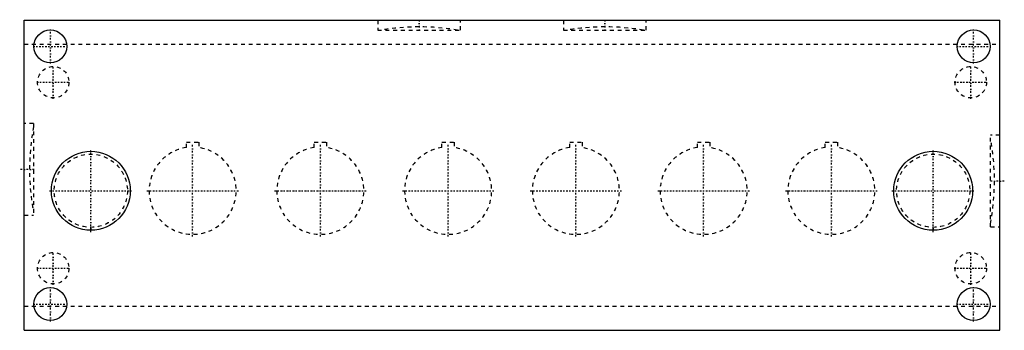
# Model space of a CAD drawing. Extents: x -127 to 127, y -40 to 40.
import ezdxf

# ---------------------------------------------------------------- set-up
doc = ezdxf.new("R2010")
doc.units = 0
doc.linetypes.add('CENTER', pattern=[1.5, 0.45, -0.5, 0.05, -0.5])
doc.linetypes.add('DASHED', pattern=[2, 1, -1])
for name, color, linetype in [('AM_0', 7, 'CONTINUOUS'), ('AM_3', 7, 'DASHED'), ('AM_7', 7, 'CENTER')]:
    doc.layers.add(name, color=color, linetype=linetype)

msp = doc.modelspace()

# ---------------------------------------------------------------- linework, layer by layer
at = {"layer": 'AM_0', "color": 7, "linetype": 'CONTINUOUS'}
for p, q in [((-126, -40), (-126, 40)), ((-126, 40), (126, 40)), ((126, -40), (126, 40)), ((-126, -40), (126, -40))]:
    msp.add_line(p, q, dxfattribs=at)
for centre, radius in [((-119.25, 33.25), 4.25), ((119.25, 33.25), 4.25), ((-108.8, -4), 10.18), ((108.8, -4), 10.18), ((-119.25, -33.25), 4.25), ((119.25, -33.25), 4.25)]:
    msp.add_circle(centre, radius, dxfattribs=at)
at = {"layer": 'AM_3', "color": 6, "linetype": 'DASHED'}
for p, q in [((-34.69, 40), (-34.69, 37.44)), ((-13.31, 37.44), (-13.31, 40)), ((13.31, 40), (13.31, 37.44)), ((34.69, 37.44), (34.69, 40)), ((-34.69, 37.44), (-13.31, 37.44)), ((13.31, 37.44), (34.69, 37.44)), ((-126, 33.81), (126, 33.81)), ((-123.61, 13.33), (-126, 13.33)), ((-123.61, 13.33), (-123.61, -10.34)), ((126, 10.34), (123.61, 10.34)), ((123.61, -13.33), (123.61, 10.34)), ((-84.1, 8.5), (-80.9, 8.5)), ((-84.1, 7.14), (-84.1, 8.5)), ((-80.9, 8.5), (-80.9, 7.14)), ((-51.1, 8.5), (-47.9, 8.5)), ((-51.1, 7.14), (-51.1, 8.5)), ((-47.9, 8.5), (-47.9, 7.14)), ((-18.1, 8.5), (-14.9, 8.5)), ((-18.1, 7.14), (-18.1, 8.5)), ((-14.9, 8.5), (-14.9, 7.14)), ((14.9, 8.5), (18.1, 8.5)), ((14.9, 7.14), (14.9, 8.5)), ((18.1, 8.5), (18.1, 7.14)), ((47.9, 8.5), (51.1, 8.5)), ((47.9, 7.14), (47.9, 8.5)), ((51.1, 8.5), (51.1, 7.14)), ((80.9, 8.5), (84.1, 8.5)), ((80.9, 7.14), (80.9, 8.5)), ((84.1, 8.5), (84.1, 7.14)), ((-126, -10.34), (-123.61, -10.34)), ((123.61, -13.33), (126, -13.33)), ((-126, -33.81), (126, -33.81))]:
    msp.add_line(p, q, dxfattribs=at)
for centre, radius in [((-118.5, 24), 4.05), ((118.5, 24), 4.05), ((-108.8, -4), 9.45), ((108.8, -4), 9.45), ((-118.5, -24), 4.05), ((118.5, -24), 4.05)]:
    msp.add_circle(centre, radius, dxfattribs=at)
for centre, radius, start, end in [((-24, -21.72), 60, 80.4496, 99.5504), ((24, -21.72), 60, 80.4496, 99.5504), ((-64.63, 1.5), 60, 169.4363, 190.5637), ((64.63, -1.5), 60, 349.4363, 10.5637), ((-82.5, -4), 11.25, 98.1765, 81.8235), ((-49.5, -4), 11.25, 98.1765, 81.8235), ((-16.5, -4), 11.25, 98.1765, 81.8235), ((16.5, -4), 11.25, 98.1765, 81.8235), ((49.5, -4), 11.25, 98.1765, 81.8235), ((82.5, -4), 11.25, 98.1765, 81.8235)]:
    msp.add_arc(centre, radius, start, end, dxfattribs=at)
at = {"layer": 'AM_7', "color": 4, "linetype": 'CENTER'}
for p, q in [((-24, 40.13), (-24, 37.32)), ((24, 40.13), (24, 37.32)), ((-119.25, 28.79), (-119.25, 37.71)), ((119.25, 28.79), (119.25, 37.71)), ((-123.71, 33.25), (-114.79, 33.25)), ((114.79, 33.25), (123.71, 33.25)), ((-118.5, 19.75), (-118.5, 28.25)), ((118.5, 19.75), (118.5, 28.25)), ((-122.75, 24), (-114.25, 24)), ((114.25, 24), (122.75, 24)), ((-82.5, -15.81), (-82.5, 7.81)), ((-49.5, -15.81), (-49.5, 7.81)), ((-16.5, -15.81), (-16.5, 7.81)), ((16.5, -15.81), (16.5, 7.81)), ((49.5, -15.81), (49.5, 7.81)), ((82.5, -15.81), (82.5, 7.81)), ((-108.8, -14.69), (-108.8, 6.69)), ((108.8, -14.69), (108.8, 6.69)), ((-123.44, 1.5), (-127.17, 1.5)), ((127.17, -1.5), (123.44, -1.5)), ((-119.49, -4), (-98.11, -4)), ((-94.31, -4), (-70.69, -4)), ((-61.31, -4), (-37.69, -4)), ((-28.31, -4), (-4.69, -4)), ((4.69, -4), (28.31, -4)), ((37.69, -4), (61.31, -4)), ((70.69, -4), (94.31, -4)), ((98.11, -4), (119.49, -4)), ((-118.5, -28.25), (-118.5, -19.75)), ((118.5, -28.25), (118.5, -19.75)), ((-122.75, -24), (-114.25, -24)), ((114.25, -24), (122.75, -24)), ((-119.25, -37.71), (-119.25, -28.79)), ((119.25, -37.71), (119.25, -28.79)), ((-123.71, -33.25), (-114.79, -33.25)), ((114.79, -33.25), (123.71, -33.25))]:
    msp.add_line(p, q, dxfattribs=at)

doc.saveas('drawing.dxf')
